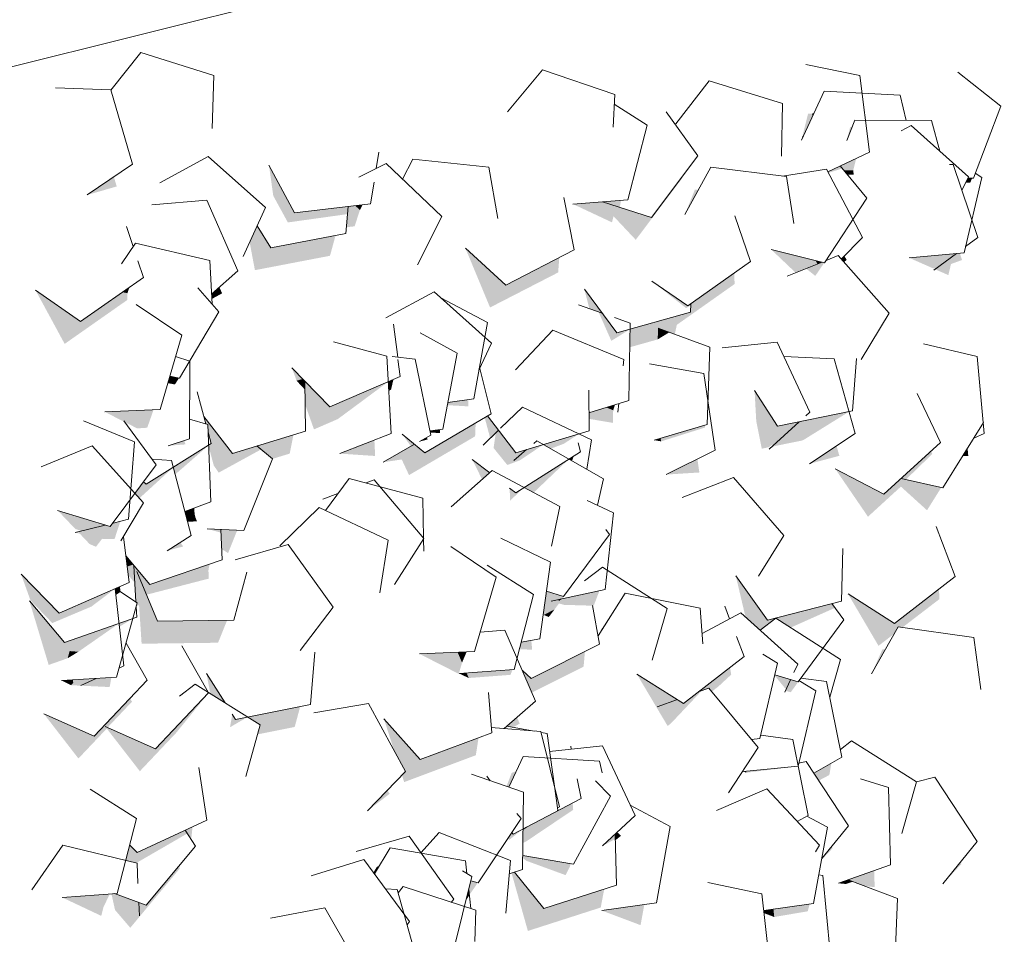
# Model space of a CAD drawing. Header units: millimetres. Extents: x 7522813 to 7573737, y -9734 to 10800.
# Tile 10 of 71: x 7527719 to 7528841, y 119 to 1161. Entities that reach past the tile are written whole.
import ezdxf

# ---------------------------------------------------------------- set-up
doc = ezdxf.new("R2010")
doc.units = ezdxf.units.MM
doc.header["$MEASUREMENT"] = 0
doc.layers.add('Nowe_2025-10-27 Żywopłot', color=7, linetype='Continuous')
doc.layers.add('Nowe_280-A Dachy Powłoki', color=7, linetype='Continuous')
for name, color, linetype, lineweight, true_color in [('Nowe_2025-10-27 Żywopłot_Nr_pióra__81', 7, 'Continuous', 13, 0x6a6a6a), ('Nowe_2025-10-27 Żywopłot_Nr_pióra__82', 7, 'Continuous', 13, 0xaaaaaa), ('Nowe_280-A Dachy Powłoki_Nr_pióra__61', 7, 'Continuous', 13, 0x6a6a6a), ('Nowe_280-A Dachy Powłoki_Nr_pióra__81', 7, 'Continuous', 13, 0x6a6a6a)]:
    doc.layers.add(name, color=color, linetype=linetype, lineweight=lineweight, true_color=true_color)

# ---------------------------------------------------------------- blocks, each defined once
blk = doc.blocks.new('ElemPrzekroju_77', base_point=(6982742.1, 0))
at = {"layer": 'Nowe_280-A Dachy Powłoki_Nr_pióra__81', "linetype": 'Continuous', "lineweight": 0, "true_color": 0x1a1a1a}
for points in [[(7528617.7, 1054), (7528611.3, 1028.4), (7528612.4, 1028.7), (7528622.6, 1050.8), (7528622.2, 1053.8)], [(7528611.3, 1028.4), (7528610.1, 1023.7), (7528612.4, 1028.7)], [(7528003.4, 995.2), (7528008.3, 960.3), (7528020.9, 962.7)], [(7528669.1, 989.2), (7528658.5, 989.3), (7528662.6, 984.3), (7528669.7, 984.5)], [(7527796.3, 961.2), (7527829.9, 970.9), (7527826.7, 981.9)], [(7528383.4, 953.4), (7528349.6, 950.9), (7528394.2, 930), (7528396, 937), (7528421.3, 910.1), (7528474.2, 980.2), (7528473.9, 981.4), (7528439.4, 935.7)], [(7528488.7, 967.4), (7528477.3, 938.8), (7528492.6, 967)], [(7528093.8, 948.1), (7528091.6, 924.4), (7528101, 925.5), (7528107, 944), (7528101.7, 949)], [(7527981.4, 907.3), (7527987.4, 875.5), (7528040, 885.6), (7528073.5, 893.9), (7528079.3, 915.2), (7528005.5, 901.1), (7527989.9, 925.9)], [(7528227.3, 900.4), (7528255.3, 833), (7528332.9, 872.9), (7528334.2, 889.9), (7528273.4, 858.5)], [(7528575.6, 899.1), (7528603.6, 872.5), (7528628.4, 882.5), (7528626.2, 886.5)], [(7528040, 885.6), (7528072.9, 891.9), (7528073.5, 893.9)], [(7528655.3, 888.1), (7528658.3, 884.7), (7528661.6, 887.1), (7528659, 891.9)], [(7528733, 889.5), (7528760.3, 877.5), (7528755.5, 891.7)], [(7528761, 875.5), (7528763.1, 876.2), (7528777.5, 869.9), (7528780.5, 882.5), (7528793.1, 887.1), (7528790.5, 895), (7528786.8, 894.6)], [(7528415, 808.3), (7528414.6, 787.7), (7528446.3, 796.6), (7528446.8, 809.4), (7528465.8, 802.4), (7528468.1, 813.2), (7528533.9, 859.7), (7528533.6, 872.3), (7528483.9, 837.2), (7528483.8, 827.7)], [(7527782.7, 821.2), (7527737.4, 852.7), (7527757.9, 815)], [(7527946.9, 856.1), (7527938.1, 848.3), (7527938.4, 842.8), (7527950, 849.1)], [(7528383.1, 826.5), (7528362.8, 853.8), (7528368.4, 831.7)], [(7527801.4, 825.9), (7527829.9, 833.1), (7527842.2, 841.7), (7527842.1, 849.2), (7527836.4, 850.5)], [(7527782.7, 821.2), (7527757.9, 815), (7527770.6, 791.5), (7527829.9, 833.1), (7527801.4, 825.9), (7527788.7, 817.1)], [(7528029.5, 764.4), (7528034.9, 749.5), (7528041.9, 751.6)], [(7528072.8, 719.7), (7528044.3, 749.1), (7528044.7, 722.1), (7528054.7, 694.1), (7528081.9, 705.9), (7528081, 723.2)], [(7528387.7, 719.1), (7528368, 713.1), (7528368.1, 706.1), (7528395.3, 701.5), (7528395.6, 715.9)], [(7527816.5, 714), (7527837.7, 703.1), (7527838.2, 703.8), (7527839.3, 702.4), (7527853.3, 695.2), (7527853.4, 715.6)], [(7527929.2, 708.6), (7527931.4, 700.5), (7527933.8, 699.8), (7527934.1, 690.9), (7527937.7, 677.9), (7527934.7, 676), (7527934.8, 674.2), (7527940.5, 653), (7527951.3, 680.2)], [(7528252.3, 709.4), (7528249.2, 707.5), (7528255.4, 684.2), (7528264.8, 693.3)], [(7528133.5, 656.7), (7528154.7, 659.8), (7528163, 642), (7528238.3, 686.2), (7528238.9, 701.5), (7528181.1, 667.5), (7528169.4, 677.1)], [(7528572.5, 673.7), (7528558.6, 703.7), (7528564.9, 672.1)], [(7528606.1, 701.4), (7528573.5, 671.6), (7528579.3, 675), (7528611.7, 681.6)], [(7527989.5, 675.2), (7528007.4, 660.5), (7528027, 666.5), (7528031.3, 687.9)], [(7528123.5, 681.9), (7528084.1, 666.5), (7528124.4, 663.8)], [(7528442.3, 681.9), (7528450.2, 680.4), (7528449.6, 684.1)], [(7528619.3, 654.9), (7528653.3, 664), (7528650.1, 675.3)], [(7528793.9, 663.8), (7528800.2, 663.7), (7528799.4, 672.7)], [(7528254.9, 644.6), (7528234.9, 659.9), (7528246.3, 637)], [(7528491.5, 660.4), (7528455.8, 642.6), (7528493.8, 645)], [(7528704, 620.2), (7528648.5, 649.3), (7528685.9, 594.6), (7528723.4, 628.9), (7528753.2, 601.9), (7528769.4, 627.9), (7528723.6, 638.1)], [(7527783.9, 595.2), (7527762.6, 601.8), (7527782.9, 580.5)], [(7527918.4, 604.7), (7527907.6, 600.7), (7527909.6, 593), (7527917.7, 595.8), (7527918.6, 598)], [(7527806.1, 582.5), (7527782.6, 576.5), (7527787.8, 575.3), (7527799, 563.5), (7527816.4, 571.1)], [(7527948.4, 579.9), (7527949.5, 557.8), (7527956.8, 553.1), (7527967.2, 579)], [(7527840.3, 550.1), (7527841.9, 537.8), (7527848.6, 540.1)], [(7527855.2, 532.2), (7527849.5, 539.1), (7527851.8, 497.5), (7527853.3, 496.5), (7527852.2, 492.7), (7527855.4, 493.8), (7527858.3, 449.9), (7527945.4, 451), (7527955.7, 476.5), (7527876.4, 475.5), (7527852.9, 532.2)], [(7527913.4, 533), (7527934.4, 533.3), (7527935.7, 540.6)], [(7527720.9, 529.2), (7527731.7, 499.2), (7527745.5, 504)], [(7528535.3, 527.2), (7528546.3, 480.6), (7528563, 465.4), (7528581.1, 479), (7528584.6, 476.8), (7528587.6, 481), (7528571.3, 476.8)], [(7528319.6, 509.8), (7528316, 483.3), (7528316.5, 482.7), (7528328.7, 488.9), (7528333.9, 495.8), (7528339.3, 494.2), (7528340.5, 494.8), (7528333.6, 499.2), (7528335.4, 500.6), (7528325, 498.3), (7528326.1, 507.8)], [(7528663.2, 506.6), (7528697.9, 447.5), (7528715.9, 461.3), (7528720.4, 469.2), (7528725.3, 468.5), (7528767.3, 500.7), (7528766.8, 512), (7528716, 473)], [(7527730.4, 498.8), (7527752.4, 425.7), (7527774, 433.3), (7527776.3, 441.5), (7527775, 452.9), (7527770.5, 451.3)], [(7528057.6, 466.8), (7528038.9, 442), (7528058.3, 465.9)], [(7528378.2, 459.3), (7528378.3, 458.9), (7528383.6, 467.3), (7528383, 467.7)], [(7528634.6, 444.9), (7528635.1, 444.5), (7528640.2, 451.4), (7528640, 452.2)], [(7528218.3, 440.2), (7528174.9, 438.3), (7528219.7, 415.5), (7528223.4, 428.4)], [(7528302.1, 410.1), (7528292.1, 419.4), (7528302.9, 394.1), (7528361.9, 423.8), (7528363.4, 441)], [(7528689.9, 415.5), (7528705.6, 443.2), (7528702.4, 443.6)], [(7527953.4, 382.6), (7527932.2, 415.9), (7527936.6, 393.1)], [(7528220.2, 415.9), (7528231, 410.8), (7528228.6, 416.5)], [(7528492.6, 394.9), (7528504.7, 399.3), (7528508, 395.3), (7528515.4, 401.1), (7528518.7, 415.2)], [(7527780, 408.7), (7527767, 408), (7527777.9, 402.6), (7527780.4, 405.2)], [(7528422.7, 415), (7528457.6, 356.2), (7528461.3, 359), (7528445.8, 377.8), (7528468.7, 386.2)], [(7527747, 369.9), (7527786.3, 319.1), (7527818.6, 353.2), (7527856.3, 304.6), (7527897.7, 348.4), (7527893.8, 350.8), (7527874.3, 330.1), (7527816.9, 355.4), (7527846, 386.1), (7527845.7, 388.3), (7527804.4, 344.6)], [(7527979.1, 366.4), (7527993.4, 357.5), (7527990.4, 346.6), (7528032.7, 355), (7528039, 378.2)], [(7528134.4, 364.4), (7528146.1, 327.7), (7528158.9, 304.4), (7528154.9, 300.3), (7528157.4, 292.2), (7528239.1, 322.8), (7528242.2, 342.7), (7528175.5, 317.8)], [(7528286, 366), (7528274.5, 356), (7528281.5, 354.7), (7528289.1, 358.8)], [(7528546.9, 304.7), (7528543.7, 304.4), (7528547.2, 302.9)], [(7528138.4, 283.2), (7528115.7, 259.6), (7528140.8, 278.8)], [(7528293, 238.5), (7528292.8, 222.7), (7528296.9, 224.9), (7528309.3, 247.4), (7528296.9, 240.9)], [(7527916.3, 241.2), (7527907.9, 237.3), (7527914.8, 226.7)], [(7528397.7, 232.7), (7528397.8, 228.8), (7528398.7, 233.6)], [(7528632.8, 203.3), (7528645.7, 216.9), (7528644.4, 218.8), (7528633.2, 205.1)], [(7528292.6, 208.5), (7528292.6, 205.8), (7528296.5, 202.6), (7528307.3, 206.1)], [(7527750.3, 194.6), (7527733.2, 169.3), (7527750.7, 194.5)], [(7527855.7, 139.8), (7527828, 146.5), (7527845.4, 126.2), (7527901.6, 193.6), (7527901, 196.7), (7527863.5, 151.8), (7527855, 154.9)], [(7528663.5, 180.9), (7528682.6, 173.7), (7528693.5, 172.5), (7528693, 191.4)], [(7528791.2, 200.8), (7528771.2, 176.4), (7528792.4, 198.9)], [(7528279.8, 188.6), (7528298.4, 122.6), (7528381.4, 149.3), (7528385.4, 170.3), (7528316.5, 148.1), (7528283.1, 189.6)], [(7528660.9, 180), (7528652.5, 176.9), (7528660.7, 176.1)], [(7527768.3, 160.8), (7527767.7, 160.8), (7527812.3, 139.8), (7527814.8, 149.6)], [(7528382.7, 145.8), (7528426.8, 129.2), (7528431.1, 152.8)], [(7528578.2, 147.6), (7528567.2, 146), (7528567.5, 142.9), (7528579.1, 138.5)]]:
    blk.add_hatch(color=250, dxfattribs=at).paths.add_polyline_path(points)
at = {"layer": 'Nowe_280-A Dachy Powłoki_Nr_pióra__61', "color": 251, "linetype": 'Continuous', "lineweight": 13, "true_color": 0x6a6a6a}
blk.add_line((7525090.8, 452.4), (7545724.4, 5610.8), dxfattribs=at)
blk = doc.blocks.new('ElemPrzekroju_361', base_point=(6982742.1, 0))
at = {"layer": 'Nowe_2025-10-27 Żywopłot_Nr_pióra__81', "linetype": 'Continuous', "lineweight": 0, "true_color": 0x1a1a1a}
for points in [[(7528622.2, 1053.8), (7528622.6, 1050.8), (7528624.3, 1054.7)], [(7528665.5, 1038.3), (7528661.8, 1023.2), (7528668.4, 1039.6)], [(7528672.5, 1002.8), (7528654.4, 994.3), (7528658.5, 989.3), (7528669.1, 989.2)], [(7528640.2, 987.6), (7528640.8, 986.4), (7528656.7, 991.4), (7528654.4, 994.3)], [(7528799.7, 980.4), (7528797.3, 975.3), (7528802.4, 975.2), (7528804.5, 980.2)], [(7528020.9, 962.7), (7528008.3, 960.3), (7528024.9, 929.9), (7528093, 939.4), (7528093.8, 948.1), (7528032.6, 940.8)], [(7528383.4, 953.4), (7528403.2, 947.1), (7528404.5, 955)], [(7528110.1, 950), (7528101.7, 949), (7528107, 944)], [(7527841.6, 892.6), (7527835.3, 882.7), (7527842, 892.6)], [(7528626.2, 886.5), (7528628.4, 882.5), (7528633.7, 884.7)], [(7528755.5, 891.7), (7528760.3, 877.5), (7528764.3, 877.9), (7528786.8, 894.6)], [(7528615.4, 877.3), (7528625.9, 869), (7528636.2, 884.1), (7528633.7, 884.7)], [(7527844.3, 856), (7527836.4, 850.5), (7527842.1, 849.2)], [(7528439.6, 863), (7528478.7, 832.3), (7528483.8, 835.5), (7528483.9, 837.2), (7528480.5, 834.8)], [(7528383.1, 826.5), (7528378.8, 828.1), (7528393.5, 795), (7528415, 808.3), (7528399.9, 804.1)], [(7528446.3, 796.6), (7528459.5, 804.7), (7528446.8, 809.4)], [(7527890.4, 754.8), (7527888.1, 746.8), (7527896.3, 745.3), (7527900.9, 752.6)], [(7528034.9, 749.5), (7528044.5, 739.2), (7528044.3, 749.1), (7528041.9, 751.6)], [(7528139.3, 748.4), (7528081, 723.2), (7528081.9, 705.9)], [(7528139.3, 748.4), (7528139.9, 737.7), (7528142.6, 739.7), (7528145.2, 751)], [(7528582.9, 697.7), (7528556.7, 738.4), (7528558.6, 703.7), (7528572.5, 673.7), (7528583.1, 680.4), (7528607.4, 702.7)], [(7528206.6, 721.7), (7528230.7, 720.3), (7528230.5, 728.2), (7528207.2, 724.6)], [(7528387.7, 719.1), (7528395.6, 715.9), (7528397.7, 722.2)], [(7527853.3, 695.2), (7527864.7, 696), (7527871.9, 716.4), (7527853.4, 715.6)], [(7528607.4, 702.7), (7528606.1, 701.4), (7528611.7, 681.6), (7528664.4, 714.3)], [(7528615.2, 709.7), (7528617.6, 711), (7528617, 711.4)], [(7527838.2, 703.8), (7527837.7, 703.1), (7527838.7, 703.1)], [(7528449.6, 684.1), (7528450.2, 680.4), (7528500.2, 696.2), (7528500.5, 698.9)], [(7528155.3, 688.6), (7528165.2, 674.7), (7528169.4, 677.1)], [(7528174.8, 680.2), (7528184.4, 682.7), (7528182.9, 684.8)], [(7528187.3, 690.6), (7528198.2, 689.8), (7528198.1, 694), (7528186.9, 692.4)], [(7528261.9, 690.4), (7528259.3, 672.9), (7528279.6, 674.1), (7528264.8, 693.3)], [(7528356.8, 689), (7528316, 676.8), (7528316.8, 676.3), (7528339.3, 677.7)], [(7527906.9, 681.6), (7527888.4, 675.5), (7527908.3, 677)], [(7527934.7, 676), (7527894.4, 650.9), (7527896.5, 642.7)], [(7527940.5, 653), (7527946.1, 644.8), (7527994.3, 671.2), (7527989.5, 675.2), (7527961.7, 666.8), (7527951.3, 680.2)], [(7528259.3, 672.9), (7528275, 653.5), (7528289.4, 658.9), (7528282.3, 658.8), (7528296.9, 671), (7528284.8, 667.4), (7528279.6, 674.1)], [(7528282.3, 658.8), (7528289.4, 658.9), (7528316, 676.8), (7528296.9, 671)], [(7528316.8, 676.3), (7528324.3, 672), (7528339.3, 677.7)], [(7528350.6, 663.7), (7528345.1, 660.3), (7528348.7, 658.2)], [(7528723.6, 638.1), (7528729.1, 636.9), (7528759.2, 666.1), (7528757.8, 669.4)], [(7527850.7, 621.2), (7527855.8, 615.6), (7527894.4, 650.9), (7527863.6, 631.6), (7527860.3, 634.2)], [(7528345.1, 660.3), (7528293.9, 627.9), (7528304.9, 622)], [(7527860.3, 634.2), (7527860.3, 634.1), (7527871.6, 649.2), (7527871.5, 649.3)], [(7527845.1, 613.6), (7527845.1, 613.4), (7527850.7, 621.2)], [(7528284.6, 621.9), (7528277.6, 627.3), (7528278.2, 612.9), (7528293.9, 627.9)], [(7527825.7, 587.4), (7527826, 587.5), (7527845.1, 613.6)], [(7527782.9, 580.5), (7527790, 578.4), (7527816.6, 585.1), (7527783.9, 595.2)], [(7527909.6, 593), (7527910.7, 588.9), (7527921.4, 589.3), (7527919.5, 594.1), (7527917.7, 595.8)], [(7527917.7, 595.8), (7527919.5, 594.1), (7527918.6, 598)], [(7527816.6, 585.1), (7527806.1, 582.5), (7527816.4, 571.1), (7527825.8, 569.1), (7527827.6, 569.5), (7527834.1, 589.6), (7527825.7, 587.4), (7527822.6, 583.3)], [(7527933, 580.7), (7527948.6, 576.5), (7527948.4, 579.9)], [(7528325, 498.3), (7528337.6, 501), (7528390.4, 573), (7528390.4, 573.1), (7528338.9, 503.8), (7528326.1, 507.8)], [(7527799, 563.5), (7527806.3, 560.3), (7527813.2, 569.4), (7527825.8, 569.1), (7527816.4, 571.1)], [(7527887.4, 555.9), (7527905.8, 560.7), (7527902.2, 565.3)], [(7527841.9, 537.8), (7527843.2, 527.9), (7527850.6, 519), (7527849.5, 539.1), (7527848.6, 540.1)], [(7527855.2, 532.2), (7527852.9, 532.2), (7527863.9, 505.7), (7527934.9, 524.1), (7527934.4, 533.3), (7527913.4, 533), (7527867.7, 517.3)], [(7527792.9, 497.2), (7527801.1, 492.2), (7527827.8, 512.4), (7527827.6, 512.4)], [(7527828.4, 512.8), (7527827.6, 512.4), (7527828.3, 512.3), (7527829, 505.4), (7527834.3, 509)], [(7527833.5, 515), (7527828.4, 512.8), (7527834.4, 508.9)], [(7528333.6, 499.2), (7528340.5, 494.8), (7528372, 493.3), (7528372, 493.1), (7528373.4, 493.1), (7528379.9, 510.2), (7528335.4, 500.6)], [(7527731.7, 499.2), (7527756.5, 473.4), (7527801.1, 492.2), (7527792.9, 497.2), (7527764.4, 484.7), (7527745.5, 504)], [(7528339.3, 494.2), (7528372, 493.2), (7528372, 493.3), (7528340.5, 494.8)], [(7528401.9, 497.1), (7528383, 467.7), (7528383.6, 467.3), (7528402.7, 497.2)], [(7528587.6, 481), (7528584.6, 476.8), (7528597.9, 468.3), (7528648.2, 490.7), (7528644.6, 495.6)], [(7528316.5, 482.7), (7528322.2, 480.3), (7528328.7, 488.9)], [(7527775, 452.9), (7527776.3, 441.5), (7527786.2, 440.7), (7527832.7, 473.1)], [(7527833.1, 469.3), (7527848.3, 478.5), (7527832.7, 473.1)], [(7528290.8, 451.5), (7528288.8, 443.7), (7528303.3, 443), (7528302.3, 453.6)], [(7527774, 433.3), (7527786.2, 440.7), (7527776.3, 441.5)], [(7528218.3, 440.2), (7528223.4, 428.4), (7528228.7, 440.7)], [(7528634.6, 444.9), (7528609.4, 410.7), (7528609.9, 410.6)], [(7528281, 420.4), (7528228.6, 416.5), (7528231, 410.8), (7528278.5, 414.4)], [(7528518.7, 415.2), (7528515.4, 401.1), (7528530.1, 414.7), (7528528.7, 422.9)], [(7527777.9, 402.6), (7527821.9, 400.5), (7527823.7, 410.9), (7527825.2, 411.3), (7527806.6, 410.2), (7527789.2, 402.3), (7527780.4, 405.2)], [(7527806.6, 410.2), (7527780, 408.7), (7527780.4, 405.2), (7527789.2, 402.3)], [(7528597.8, 408.9), (7528579.7, 414.5), (7528579.5, 413.7), (7528592.5, 397.8)], [(7528597.8, 408.9), (7528591.8, 396.2), (7528597.9, 394.6), (7528607.4, 407.7), (7528607.2, 407.8), (7528606.2, 406.4)], [(7528607.2, 407.8), (7528607.5, 407.6), (7528609.7, 410.6), (7528609.4, 410.7)], [(7527893.8, 350.8), (7527897.7, 348.4), (7527934.3, 393.4), (7527934.3, 393.6)], [(7528468.7, 386.2), (7528445.8, 377.8), (7528461.3, 359), (7528496.5, 396.3), (7528492.6, 394.9), (7528475.7, 381.8)], [(7527816.9, 355.4), (7527819.4, 354.3), (7527847.3, 383.8), (7527846, 386.1)], [(7527965.4, 363.7), (7527961.6, 369.6), (7527959, 354.7), (7527979.1, 366.4)], [(7528274.5, 356), (7528271.3, 353.2), (7528272, 353.2), (7528275.3, 355.9)], [(7528553.1, 340.9), (7528553.2, 340.9), (7528553.2, 340.9)], [(7528274.1, 287.5), (7528274.7, 287.2), (7528276.8, 286.5), (7528285.4, 304.9), (7528279.9, 302.6)], [(7528546.9, 304.7), (7528547.2, 302.9), (7528606.2, 310.2), (7528606.2, 310.4)], [(7528624.1, 302.4), (7528629.8, 293.9), (7528641.9, 300.3), (7528644.2, 313.8)], [(7528274.1, 287.5), (7528274.7, 287.2), (7528274.1, 287.5)], [(7528309.3, 247.4), (7528296.9, 224.9), (7528350, 260.6), (7528349.4, 268.4)], [(7528331.9, 260), (7528332.4, 260.1), (7528332.3, 260.2)], [(7528332.2, 262.8), (7528332.2, 262.6), (7528333.5, 263), (7528333.2, 263.4)], [(7527840.1, 202.9), (7527852.2, 200), (7527910.3, 233.6), (7527907.9, 237.3), (7527853.3, 212), (7527844.6, 220.6)], [(7528275.6, 227.9), (7528276.9, 226.2), (7528293, 238.9), (7528281.8, 233), (7528280, 234.6)], [(7528293, 238.9), (7528293, 238.5), (7528296.9, 240.9)], [(7528383.4, 219.4), (7528397.9, 227.4), (7528397.7, 232.7)], [(7528397.9, 225.7), (7528404.6, 231.1), (7528400.2, 235), (7528398.7, 233.6), (7528397.8, 228.8)], [(7528307.3, 206.1), (7528296.5, 202.6), (7528341.4, 186.2), (7528347.8, 199.3)], [(7528126.4, 195.8), (7528122.4, 189.1), (7528123.6, 187.5), (7528129.1, 196.6)], [(7528233.5, 179.6), (7528231, 169.5), (7528231.6, 163.4), (7528241.4, 177.6)], [(7528660.7, 176.1), (7528668.9, 178.9), (7528663.5, 180.9), (7528660.9, 180)], [(7528231, 169.5), (7528228.2, 158.3), (7528228.2, 158.1), (7528231.7, 163.1)], [(7527822, 164.8), (7527768.3, 160.8), (7527814.8, 149.6)], [(7527827.3, 165.1), (7527823.9, 164.9), (7527828, 146.5), (7527855.7, 139.8), (7527855, 154.9)], [(7528619.5, 153.4), (7528578.2, 147.6), (7528579.1, 138.5), (7528617.3, 145)]]:
    blk.add_hatch(color=250, dxfattribs=at).paths.add_polyline_path(points)
at = {"layer": 'Nowe_2025-10-27 Żywopłot_Nr_pióra__82', "color": 253, "linetype": 'Continuous', "lineweight": 13, "true_color": 0xaaaaaa}
for p, q in [((7527857.4, 1123.7), (7527823.1, 1080.8)), ((7527940.5, 1097.3), (7527857.4, 1123.7)), ((7528314.9, 1103.7), (7528275.3, 1055.9)), ((7528397.4, 1075.8), (7528314.9, 1103.7)), ((7528676.7, 1097.5), (7528615.1, 1109.8)), ((7528837.1, 1062.5), (7528788.2, 1101.3)), ((7527938.8, 1037), (7527940.5, 1097.3)), ((7528505, 1091.1), (7528466.8, 1042.2)), ((7528588.4, 1065.5), (7528505, 1091.1)), ((7528687.8, 1010), (7528676.7, 1097.5)), ((7527823.1, 1080.9), (7527760.2, 1083.4)), ((7527848, 996.4), (7527823.1, 1080.9)), ((7528635.8, 1079.6), (7528610.1, 1023.7)), ((7528722.7, 1074.9), (7528635.8, 1079.6)), ((7528395.7, 1038.6), (7528397.4, 1075.8)), ((7528729.3, 1046), (7528722.7, 1074.9)), ((7528434.3, 1040.9), (7528396.9, 1064.6)), ((7528492.2, 1005.7), (7528456, 1056)), ((7528587.4, 1005.3), (7528588.4, 1065.5)), ((7528806, 980.2), (7528837.1, 1062.5)), ((7528671.1, 1046.3), (7528661.8, 1023.2)), ((7528758.2, 1045.9), (7528671.1, 1046.3)), ((7528767.8, 1011.1), (7528758.2, 1045.9)), ((7528412.3, 955.6), (7528434.3, 1040.9)), ((7528735.2, 1040.3), (7528723.8, 1034.2)), ((7528800.4, 981.8), (7528735.2, 1040.3)), ((7528125.5, 991.3), (7528128.5, 1010)), ((7528640.2, 987.6), (7528687.8, 1010)), ((7527934, 1005), (7527879, 974.9)), ((7527999.6, 947), (7527934, 1005)), ((7528167.4, 1002), (7528155.5, 979.2)), ((7528254, 993), (7528167.4, 1002)), ((7528439.4, 935.7), (7528492.2, 1005.7)), ((7527796.3, 961.2), (7527848, 996.4)), ((7528003.4, 995.2), (7528032.6, 940.8)), ((7528136.8, 997), (7528105.9, 981.4)), ((7528200.4, 936.6), (7528136.8, 997)), ((7528264.2, 934.3), (7528254, 993)), ((7528506.8, 993), (7528477.3, 938.8)), ((7528593.2, 982.2), (7528506.8, 993)), ((7528638.7, 990.5), (7528588.4, 982.8)), ((7528679.6, 912.6), (7528638.7, 990.5)), ((7528684.7, 957.5), (7528654.4, 994.3)), ((7528782.9, 996.1), (7528778.8, 996.1)), ((7528811.2, 912.7), (7528782.9, 996.1)), ((7528601.4, 928.7), (7528593.2, 982.2)), ((7528793, 966.2), (7528800.4, 981.8)), ((7528795.6, 895.4), (7528815.8, 981.2)), ((7528799.7, 980.4), (7528806, 980.2)), ((7528815.8, 981.2), (7528808.1, 985.9)), ((7528119.1, 951.1), (7528123.1, 975.8)), ((7527932.7, 955.2), (7527870.1, 950.1)), ((7527968.1, 874.6), (7527932.7, 955.2)), ((7528351, 898.5), (7528339.5, 958.3)), ((7528349.6, 950.9), (7528412.3, 955.6)), ((7528636.5, 884), (7528684.7, 957.5)), ((7527973.9, 891.1), (7527999.6, 947)), ((7528032.6, 940.8), (7528119.1, 951.1)), ((7528091, 917.4), (7528093.8, 948.1)), ((7528383.4, 953.4), (7528439.4, 935.7)), ((7528172.7, 881.6), (7528200.4, 936.6)), ((7528551.9, 885.3), (7528534.3, 937.5)), ((7527848.6, 902.3), (7527840.9, 925.3)), ((7527989.9, 925.9), (7528005.5, 901.1)), ((7528005.5, 901.1), (7528091, 917.4)), ((7528655.3, 888.1), (7528679.6, 912.6)), ((7528797.2, 902.3), (7528811.2, 912.7)), ((7527851.3, 906.3), (7527835.3, 882.7)), ((7527936.2, 886.7), (7527851.3, 906.3)), ((7528227.3, 900.4), (7528273.4, 858.5)), ((7528273.4, 858.5), (7528351, 898.5)), ((7528575.6, 899.1), (7528636.5, 884)), ((7527860.3, 867.2), (7527854, 886.3)), ((7527938.8, 836.6), (7527936.2, 886.7)), ((7528651.8, 892.1), (7528638.2, 886.5)), ((7528710.2, 826.6), (7528651.8, 892.1)), ((7528733, 889.5), (7528795.6, 895.4)), ((7528761, 875.5), (7528786.8, 894.6)), ((7528480.5, 834.8), (7528551.9, 885.3)), ((7528633.7, 884.7), (7528593.7, 868.5)), ((7527788.7, 817.1), (7527860.3, 867.2)), ((7527938.1, 848.3), (7527968.1, 874.6)), ((7527737.4, 852.7), (7527788.7, 817.1)), ((7527946.4, 828), (7527922.2, 855.2)), ((7528362.8, 853.8), (7528399.9, 804.1)), ((7528439.6, 863), (7528480.5, 834.8)), ((7528191.8, 850.8), (7528136.7, 821.1)), ((7528257.1, 792.5), (7528191.8, 850.8)), ((7528252.3, 816), (7528199.4, 844)), ((7527904, 801.3), (7527852.2, 836.3)), ((7528383.1, 826.5), (7528355.9, 836.1)), ((7528483.8, 827.7), (7528483.9, 837.2)), ((7527901.4, 752.5), (7527946.4, 828)), ((7528415.1, 815.3), (7528397.1, 821.6)), ((7528399.9, 804.1), (7528483.8, 827.7)), ((7528678.1, 773.8), (7528710.2, 826.6)), ((7528150.1, 776.4), (7528145.4, 813.9)), ((7528237, 729.1), (7528252.3, 816)), ((7528413.3, 727.1), (7528415.1, 815.3)), ((7528505.7, 787.7), (7528446.8, 809.4)), ((7527879.3, 716.7), (7527904, 801.3)), ((7528217.9, 781), (7528175.5, 804.3)), ((7528327, 807.1), (7528284.4, 761.8)), ((7528407.6, 773.9), (7528327, 807.1)), ((7528137.7, 777.4), (7528077.1, 793.9)), ((7528242.7, 761.6), (7528257.1, 792.5)), ((7528502.6, 699.5), (7528505.7, 787.7)), ((7528582.4, 793.5), (7528519.9, 787)), ((7528619.5, 713.7), (7528582.4, 793.5)), ((7528810.3, 777.1), (7528749.1, 791.5)), ((7527913.1, 771.7), (7527897, 777.1)), ((7528142.5, 689.3), (7528137.7, 777.4)), ((7528170.1, 774), (7528143.6, 777.2)), ((7528201.4, 694.4), (7528217.9, 781)), ((7528647.4, 774.3), (7528590, 777.2)), ((7528671.4, 689.5), (7528647.4, 774.3)), ((7528668.3, 715.1), (7528672.9, 774.8)), ((7528818.3, 689.3), (7528810.3, 777.1)), ((7527912.9, 683.5), (7527913.1, 771.7)), ((7528029.5, 764.4), (7528072.8, 719.7)), ((7528152.9, 754.3), (7528150.4, 773.8)), ((7528187.9, 687.6), (7528170.1, 774)), ((7528256.4, 711.7), (7528243.6, 763.5)), ((7528406.8, 766.4), (7528407.6, 773.9)), ((7528498.9, 757.8), (7528437, 768.8)), ((7527890.4, 754.8), (7527901.4, 752.5)), ((7528072.8, 719.7), (7528152.9, 754.3)), ((7528511.9, 670.6), (7528498.9, 757.8)), ((7528045.1, 692), (7528044.3, 749.1)), ((7527931.4, 700.5), (7527921.4, 736.8)), ((7528368.3, 692.5), (7528367.7, 738.8)), ((7528556.7, 738.4), (7528582.9, 697.7)), ((7528768.6, 679.3), (7528742, 734.8)), ((7528207.2, 724.6), (7528237, 729.1)), ((7528292.1, 719.6), (7528267.3, 695.6)), ((7528370.9, 682.3), (7528292.1, 719.6)), ((7528368, 713.1), (7528413.3, 727.1)), ((7528401, 713.6), (7528402.1, 723.6)), ((7527816.5, 714), (7527879.3, 716.7)), ((7527929.2, 708.6), (7527961.7, 666.8)), ((7528181.1, 667.5), (7528256.4, 711.7)), ((7528252.3, 709.4), (7528284.8, 667.4)), ((7528582.9, 697.7), (7528668.3, 715.1)), ((7528615.2, 709.7), (7528619.5, 713.7)), ((7527850, 679.9), (7527792, 703.8)), ((7527874.9, 653.8), (7527838.2, 703.8)), ((7527933.8, 699.8), (7527912.9, 705.8)), ((7527937.2, 611.7), (7527933.8, 699.8)), ((7528442.3, 681.9), (7528502.6, 699.5)), ((7528573.5, 671.6), (7528607.4, 702.7)), ((7528771.3, 627.5), (7528817.7, 702.1)), ((7528817.7, 702.1), (7528817, 702.8)), ((7527937.7, 677.9), (7527934.1, 690.9)), ((7527961.7, 666.8), (7528045.1, 692)), ((7528084.1, 666.5), (7528142.5, 689.3)), ((7528155.3, 688.6), (7528181.1, 667.5)), ((7528174.8, 680.2), (7528187.9, 687.6)), ((7528186.9, 692.4), (7528201.4, 694.4)), ((7528264.8, 693.3), (7528247.3, 676.3)), ((7528284.8, 667.4), (7528368.3, 692.5)), ((7528619.3, 654.9), (7528671.4, 689.5)), ((7528806.5, 684.2), (7528818.3, 689.3)), ((7527802, 675.5), (7527743.9, 651.6)), ((7527860.6, 610.3), (7527802, 675.5)), ((7527843.5, 591.9), (7527850, 679.9)), ((7527863.6, 631.6), (7527937.7, 677.9)), ((7527888.4, 675.5), (7527912.9, 683.5)), ((7528007.4, 660.5), (7527989.5, 675.2)), ((7528133.5, 656.7), (7528169.4, 677.1)), ((7528308.7, 680.9), (7528305.1, 678)), ((7528384.6, 637.9), (7528308.7, 680.9)), ((7528358.4, 668.7), (7528355.6, 678.6)), ((7528365.6, 648.6), (7528370.9, 682.3)), ((7528704, 620.2), (7528768.6, 679.3)), ((7528296.9, 671), (7528282.3, 658.8)), ((7528284.6, 621.9), (7528358.4, 668.7)), ((7528455.8, 642.6), (7528511.9, 670.6)), ((7527822.6, 583.3), (7527874.9, 653.8)), ((7527892.4, 658.6), (7527870.3, 660.1)), ((7527914.7, 573.3), (7527892.4, 658.6)), ((7527974.9, 578.7), (7528007.4, 660.5)), ((7528234.9, 659.9), (7528254.9, 644.6)), ((7528257.8, 647.1), (7528211, 605.8)), ((7528334.8, 606.1), (7528257.8, 647.1)), ((7528648.5, 649.3), (7528704, 620.2)), ((7527860.3, 634.2), (7527863.6, 631.6)), ((7528094.6, 638.3), (7528067.7, 601.6)), ((7528178.7, 615.6), (7528094.6, 638.3)), ((7528123.4, 636.6), (7528114, 633.1)), ((7528180, 569.6), (7528123.4, 636.6)), ((7528377.6, 607.6), (7528384.6, 637.9)), ((7528532.6, 639.3), (7528474.2, 616.4)), ((7528590.2, 573.2), (7528532.6, 639.3)), ((7528723.6, 638.1), (7528771.3, 627.5)), ((7528081.9, 621), (7528064.7, 614.5)), ((7528277.6, 627.3), (7528284.6, 621.9)), ((7527834.7, 567.2), (7527860.6, 610.3)), ((7527907.6, 600.7), (7527937.2, 611.7)), ((7528179.4, 570.3), (7528178.7, 615.6)), ((7528325.5, 560.9), (7528334.8, 606.1)), ((7528396.1, 599.2), (7528365.9, 612.9)), ((7527762.6, 601.8), (7527822.6, 583.3)), ((7528060.5, 605), (7528015.7, 561.6)), ((7528139.4, 567.7), (7528060.5, 605)), ((7528386.4, 511.6), (7528396.1, 599.2)), ((7527782.6, 576.5), (7527816.6, 585.1)), ((7527825.7, 587.4), (7527843.5, 591.9)), ((7528785.4, 526.3), (7528763.6, 583.6)), ((7527887.4, 555.9), (7527914.7, 573.3)), ((7527933, 580.7), (7527974.9, 578.7)), ((7527950.1, 545.6), (7527948.4, 579.9)), ((7528338.9, 503.8), (7528391.3, 574.2)), ((7528391.3, 574.2), (7528387.1, 580)), ((7528561.3, 526.9), (7528590.2, 573.2)), ((7527844.3, 519.8), (7527837.5, 571.8)), ((7528025.3, 562.8), (7527965, 545.3)), ((7528076.4, 491.4), (7528025.3, 562.8)), ((7528129.9, 507.7), (7528139.4, 567.7)), ((7528146.5, 517.5), (7528180, 569.6)), ((7528179.7, 555.5), (7528179.4, 568.7)), ((7528324.1, 542.9), (7528267.6, 570.2)), ((7527840.3, 550.1), (7527867.7, 517.3)), ((7528262.3, 525.7), (7528210.5, 560.7)), ((7528655.7, 498.4), (7528657.4, 558.5)), ((7527851.8, 497.5), (7527849.5, 539.1)), ((7527867.7, 517.3), (7527950.1, 545.6)), ((7528304.8, 505.9), (7528251.9, 539.4)), ((7528312.2, 455.5), (7528324.1, 542.9)), ((7527720.9, 529.2), (7527764.4, 484.7)), ((7527852.9, 532.2), (7527876.4, 475.5)), ((7527963.4, 476.6), (7527978.2, 531.3)), ((7528383.4, 537), (7528363.1, 521.6)), ((7528457.1, 490), (7528383.4, 537)), ((7527764.4, 484.7), (7527844.3, 519.8)), ((7528237.7, 441.1), (7528262.3, 525.7)), ((7528535.3, 527.2), (7528571.3, 476.8)), ((7528716, 473), (7528785.4, 526.3)), ((7527828.3, 512.3), (7527827.6, 512.4)), ((7527838.2, 424.6), (7527828.3, 512.3)), ((7527853.3, 496.5), (7527828.4, 512.8)), ((7528282.9, 420.6), (7528304.8, 505.9)), ((7528319.6, 509.8), (7528338.9, 503.8)), ((7528325, 498.3), (7528386.4, 511.6)), ((7528409.2, 507.4), (7528378.3, 458.9)), ((7528494.6, 490.3), (7528409.2, 507.4)), ((7528663.2, 506.6), (7528716, 473)), ((7527730.4, 498.8), (7527770.5, 451.3)), ((7527829.8, 411.6), (7527853.3, 496.5)), ((7528335.4, 500.6), (7528333.6, 499.2)), ((7528571.3, 476.8), (7528655.7, 498.4)), ((7528658.3, 477), (7528644.6, 495.6)), ((7527852.8, 480.1), (7527852.1, 492.3)), ((7528038.9, 442), (7528076.4, 491.4)), ((7528380, 449.4), (7528372, 493.3)), ((7528440.2, 431.2), (7528457.1, 490)), ((7528497.9, 449.7), (7528494.6, 490.3)), ((7528541.1, 485.2), (7528497, 461.7)), ((7528528.2, 478.3), (7528522.7, 492.7)), ((7528606.1, 426.5), (7528541.1, 485.2)), ((7527770.5, 451.3), (7527852.8, 480.1)), ((7527876.4, 475.5), (7527963.4, 476.6)), ((7528581.1, 479), (7528563, 465.4)), ((7528654.7, 432), (7528581.1, 479)), ((7528606.2, 406.4), (7528658.3, 477)), ((7528272.3, 465.2), (7528244.1, 463)), ((7528307.1, 384.3), (7528272.3, 465.2)), ((7528720.4, 469.2), (7528689.9, 415.5)), ((7528806.6, 456.8), (7528720.4, 469.2)), ((7527864.6, 408.3), (7527840.6, 450.6)), ((7528290.8, 451.5), (7528312.2, 455.5)), ((7528302.1, 410.1), (7528380, 449.4)), ((7528544.8, 435.4), (7528536, 458.2)), ((7528814.6, 397.6), (7528806.6, 456.8)), ((7527934.1, 394.6), (7527904, 447.5)), ((7528050.8, 380.5), (7528055.8, 440.3)), ((7528174.9, 438.3), (7528237.7, 441.1)), ((7528582.8, 427.7), (7528566, 437.8)), ((7528475.7, 381.8), (7528544.8, 435.4)), ((7528562.8, 341.9), (7528582.8, 427.7)), ((7528601.6, 417), (7528606.1, 426.5)), ((7528642.4, 389.1), (7528654.7, 432)), ((7527832.7, 422.2), (7527838.2, 424.6)), ((7527932.2, 415.9), (7527953.4, 382.6)), ((7528220.2, 415.9), (7528282.9, 420.6)), ((7528292.1, 419.4), (7528302.1, 410.1)), ((7527767, 408), (7527829.8, 411.6)), ((7527789.2, 402.3), (7527806.6, 410.2)), ((7527804.4, 344.6), (7527864.6, 408.3)), ((7527919.4, 403.9), (7527901.4, 390)), ((7527993.4, 357.5), (7527919.4, 403.9)), ((7528422.7, 415), (7528475.7, 381.8)), ((7528579.7, 414.5), (7528606.2, 406.4)), ((7528591, 394.6), (7528597.8, 408.9)), ((7528626.4, 396.2), (7528607.2, 407.8)), ((7528638.7, 407), (7528609.4, 410.7)), ((7528656.3, 320.6), (7528638.7, 407)), ((7527874.3, 330.1), (7527934.6, 393.8)), ((7527934.6, 393.8), (7527934.4, 394.1)), ((7528257.2, 348.3), (7528253.7, 394.2)), ((7528504.7, 399.3), (7528492.6, 394.9)), ((7528560.7, 331.8), (7528504.7, 399.3)), ((7528606.3, 310.4), (7528626.4, 396.2)), ((7528116.7, 381.6), (7528054.7, 371.3)), ((7528158.9, 304.4), (7528116.7, 381.6)), ((7528271.3, 353.2), (7528307.1, 384.3)), ((7528468.7, 386.2), (7528445.8, 377.8)), ((7527965.4, 363.7), (7528050.8, 380.5)), ((7527747, 369.9), (7527804.4, 344.6)), ((7527961.6, 369.6), (7527965.4, 363.7)), ((7528134.4, 364.4), (7528175.5, 317.8)), ((7527816.9, 355.4), (7527874.3, 330.1)), ((7527977, 298.6), (7527993.4, 357.5)), ((7528175.5, 317.8), (7528257.2, 348.3)), ((7528313.2, 349.7), (7528256.7, 354.5)), ((7528305.4, 350.3), (7528274.5, 356)), ((7528334.3, 264.1), (7528313.2, 349.7)), ((7528320.2, 347.6), (7528313.4, 348.8)), ((7528332.5, 260.3), (7528320.2, 347.6)), ((7528553.1, 340.9), (7528562.8, 341.9)), ((7528600.4, 340.8), (7528563.7, 345.6)), ((7528617.6, 254.3), (7528600.4, 340.8)), ((7528667.3, 339.3), (7528654.5, 329.5)), ((7528741.2, 292.6), (7528667.3, 339.3)), ((7528383.4, 333.6), (7528323.1, 327.2)), ((7528347.9, 329.8), (7528347.2, 333.2)), ((7528420.8, 254), (7528383.4, 333.6)), ((7528526.8, 280), (7528560.7, 331.8)), ((7528293.1, 321.3), (7528276.8, 286.5)), ((7528380, 316), (7528293.1, 321.3)), ((7528382.9, 302.8), (7528380, 316)), ((7528615.3, 315.8), (7528607, 313.7)), ((7528663.7, 242.5), (7528615.3, 315.8)), ((7528624.1, 302.4), (7528656.3, 320.6)), ((7527932.5, 248.7), (7527923.4, 308.8)), ((7528115.7, 259.6), (7528158.9, 304.4)), ((7528543.7, 304.4), (7528606.3, 310.4)), ((7528293.5, 280.8), (7528234.1, 301.2)), ((7528255.6, 293.8), (7528251.6, 298.8)), ((7528359.1, 273.5), (7528354.6, 296)), ((7528392.6, 276), (7528375.6, 293.7)), ((7528709.4, 286.2), (7528677.4, 296)), ((7528724.5, 233.8), (7528741.2, 292.6)), ((7528762.1, 297.8), (7528741.2, 292.5)), ((7528810.5, 224.5), (7528762.1, 297.8)), ((7527852.4, 250.7), (7527799.6, 284.2)), ((7528292.4, 192.6), (7528293.5, 280.8)), ((7528570.8, 284.6), (7528513.2, 259.8)), ((7528630.5, 220.4), (7528570.8, 284.6)), ((7528711.6, 198.1), (7528709.4, 286.2)), ((7528281.8, 233), (7528359.1, 273.5)), ((7528350.4, 198.8), (7528392.6, 276)), ((7528331.9, 260), (7528332.5, 260.3)), ((7528332.2, 262.8), (7528334.3, 264.1)), ((7528460.7, 241.5), (7528415.1, 266.1)), ((7527830.4, 165.4), (7527852.4, 250.7)), ((7527853.3, 212), (7527932.5, 248.7)), ((7528241.9, 177.5), (7528290.7, 250.6)), ((7528290.7, 250.6), (7528285.8, 256.5)), ((7528383.4, 219.4), (7528420.8, 254)), ((7528605.3, 247.5), (7528617.6, 254.3)), ((7528639.8, 240.7), (7528616.2, 253.5)), ((7527919.7, 219.2), (7527907.9, 237.3)), ((7528293, 238.5), (7528296.9, 240.9)), ((7528444.9, 154.8), (7528460.7, 241.5)), ((7528623.7, 154), (7528639.8, 240.7)), ((7528633.2, 205.1), (7528663.7, 242.5)), ((7528163, 230.5), (7528102.6, 213)), ((7528214, 159), (7528163, 230.5)), ((7528197.4, 234.8), (7528176.4, 211.7)), ((7528278.6, 203), (7528197.4, 234.8)), ((7528280, 234.6), (7528281.8, 233)), ((7528399.5, 174.9), (7528397.7, 232.7)), ((7528771.2, 176.4), (7528810.5, 224.5)), ((7527768.4, 220.2), (7527733.2, 169.3)), ((7527853.1, 199.8), (7527768.4, 220.2)), ((7527844.6, 220.6), (7527853.3, 212)), ((7527863.5, 151.8), (7527919.7, 219.2)), ((7528141.6, 217.3), (7528123.6, 187.5)), ((7528227.4, 202.5), (7528141.6, 217.3)), ((7528181.7, 217.5), (7528181.6, 217.5)), ((7528626.2, 212.9), (7528630.5, 220.4)), ((7528111.4, 204), (7528051.4, 185.5)), ((7528163.6, 133.4), (7528111.4, 204)), ((7528229, 188), (7528227.4, 202.5)), ((7528273.1, 142.7), (7528278.6, 203)), ((7528292.6, 208.5), (7528350.4, 198.8)), ((7527854.1, 176.5), (7527853.1, 199.8)), ((7528234.7, 184.5), (7528223.9, 191.2)), ((7528277.2, 187.8), (7528292.4, 192.6)), ((7528652.5, 176.9), (7528711.6, 198.1)), ((7528213.4, 98.9), (7528234.7, 184.5)), ((7528233.5, 179.6), (7528241.9, 177.5)), ((7528283.1, 189.6), (7528316.5, 148.1)), ((7528634.4, 185.6), (7528629.7, 186.7)), ((7528642.9, 97.8), (7528634.4, 185.6)), ((7528719.7, 159.6), (7528663.5, 180.9)), ((7528149.4, 169.9), (7528136, 170.7)), ((7528173.1, 85.1), (7528149.4, 169.9)), ((7528156.2, 173.2), (7528150.5, 166.2)), ((7528239, 146.1), (7528156.2, 173.2)), ((7528233.3, 148), (7528231, 169.5)), ((7528316.5, 148.1), (7528399.5, 174.9)), ((7528565.1, 164.8), (7528503.6, 177.9)), ((7527767.7, 160.8), (7527830.4, 165.4)), ((7527827.3, 165.1), (7527863.5, 151.8)), ((7528211.1, 155.2), (7528214, 159)), ((7528574.9, 77.1), (7528565.1, 164.8)), ((7528715.8, 71.5), (7528719.7, 159.6)), ((7527855.7, 139.8), (7527855, 154.9)), ((7528067, 149.1), (7528005.2, 137.3)), ((7528110.9, 72.9), (7528067, 149.1)), ((7528237.8, 110.4), (7528239, 146.1)), ((7528382.7, 145.8), (7528444.9, 154.8)), ((7528567.2, 146), (7528623.7, 154)), ((7528160.7, 129.4), (7528163.6, 133.4))]:
    blk.add_line(p, q, dxfattribs=at)

msp = doc.modelspace()

# ---------------------------------------------------------------- block references
at = {"layer": 'Nowe_2025-10-27 Żywopłot', "lineweight": 0}
msp.add_blockref('ElemPrzekroju_361', (6982742.1, 0), dxfattribs=at)
at = {"layer": 'Nowe_280-A Dachy Powłoki', "lineweight": 0}
msp.add_blockref('ElemPrzekroju_77', (6982742.1, 0), dxfattribs=at)

doc.saveas('drawing.dxf')
